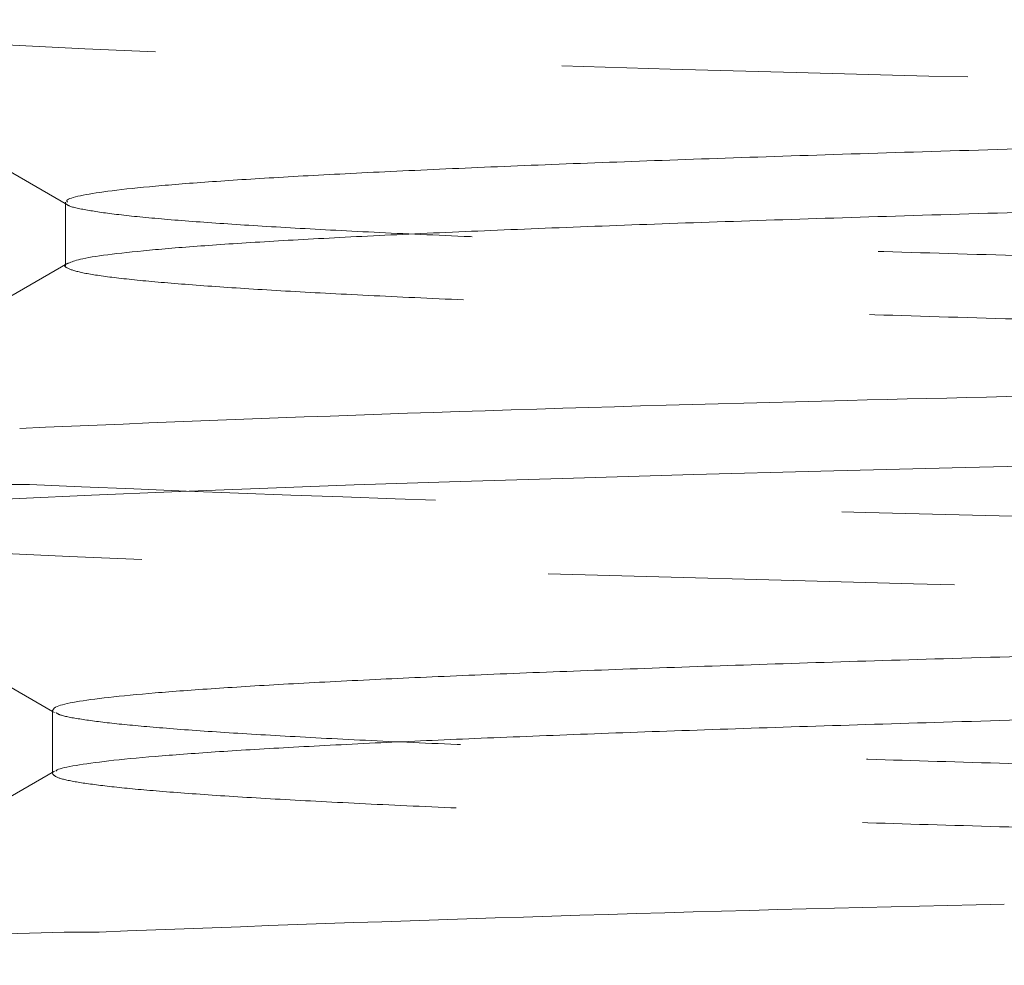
# Model space of a CAD drawing. Header units: inches. Extents: x 15 to 50, y -71 to 91.
# Tile 35 of 49: x 38.198 to 38.44, y 81.332 to 81.565. Entities that reach past the tile are written whole.
import ezdxf

# ---------------------------------------------------------------- set-up
doc = ezdxf.new("R2010")
doc.units = ezdxf.units.IN
doc.header["$LTSCALE"] = 1.21
doc.header["$MEASUREMENT"] = 0
doc.linetypes.add('SLD-Dashed', pattern=[0.07500000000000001, 0.05, -0.025])
doc.linetypes.add('SLD-Solid', pattern=[0])
doc.layers.get('0').update_dxf_attribs({"linetype": 'CONTINUOUS'})

msp = doc.modelspace()

# ---------------------------------------------------------------- linework, layer by layer
at = {"color": 7, "linetype": 'SLD-Solid', "lineweight": 15}
for p, q in [((38.209283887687, 81.52000091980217), (38.209283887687, 81.50468700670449)), ((38.20602134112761, 81.39503651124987), (38.20602134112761, 81.37972499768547))]:
    msp.add_line(p, q, dxfattribs=at)
at = {"color": 252, "linetype": 'SLD-Dashed', "lineweight": 0}
for p, q in [((38.209283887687, 81.50468700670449), (38.209283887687, 81.50437982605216)), ((38.20602134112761, 81.39473619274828), (38.2065520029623, 81.39442966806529)), ((38.20602134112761, 81.37972499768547), (38.20602134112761, 81.37941541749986))]:
    msp.add_line(p, q, dxfattribs=at)
at = {"color": 7, "linetype": 'SLD-Solid', "lineweight": 15, "flags": 128}
for points in [[(38.13154345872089, 81.56460379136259), (38.1703318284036, 81.54219945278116), (38.20978339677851, 81.51941137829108)], [(38.20981197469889, 81.50499203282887), (38.16921056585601, 81.48154042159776), (38.12860793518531, 81.45808881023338)], [(40.5223647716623, 81.50276661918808), (40.5224668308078, 81.50245495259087), (40.52066201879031, 81.50163412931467), (40.5167797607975, 81.50081290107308), (40.5106726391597, 81.49996932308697), (40.5024151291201, 81.49912000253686), (40.4919359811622, 81.49825892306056), (40.4793092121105, 81.49739570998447), (40.46510799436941, 81.49656584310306), (40.44895256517, 81.49574350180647), (40.43073673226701, 81.49492215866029), (40.41059949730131, 81.49410142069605), (40.3880745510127, 81.49325894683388), (40.36362145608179, 81.49241087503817), (40.3370823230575, 81.49155072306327), (40.3086805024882, 81.49068763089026), (40.27955399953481, 81.48985647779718), (40.2487912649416, 81.48903233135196), (40.2162135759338, 81.48821020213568), (40.1820872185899, 81.48738977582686), (40.1456794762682, 81.48654831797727), (40.10778329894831, 81.48570150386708), (40.06817193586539, 81.48484238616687), (40.0271929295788, 81.48397961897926), (39.986420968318, 81.48314746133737), (39.94451534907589, 81.48232150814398), (39.9012449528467, 81.48149830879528), (39.8569733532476, 81.48067799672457), (39.81078396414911, 81.47983744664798), (39.76371381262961, 81.47899187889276), (39.7154928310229, 81.47813388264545), (39.666553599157, 81.47727162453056), (39.6187300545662, 81.47643880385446), (39.570403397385, 81.47561110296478), (39.5213161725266, 81.47478653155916), (39.4718882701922, 81.47396611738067), (39.4211225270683, 81.47312634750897), (39.3701831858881, 81.47228199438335), (39.31878729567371, 81.47142518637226), (39.26740371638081, 81.47056360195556), (39.2179189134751, 81.46973048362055), (39.1686184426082, 81.46890118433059), (39.11924755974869, 81.46807495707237), (39.07023514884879, 81.46725417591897), (39.0206158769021, 81.46641503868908), (38.97154995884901, 81.46557184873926), (38.9227734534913, 81.46471627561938), (38.87473863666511, 81.46385550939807), (38.8291717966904, 81.46302233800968), (38.7844561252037, 81.46219174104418), (38.7403683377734, 81.46136373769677), (38.6972979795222, 81.46054221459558), (38.6544203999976, 81.45970354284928), (38.61276095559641, 81.45886144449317), (38.5721044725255, 81.45800713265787), (38.53283563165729, 81.45714730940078), (38.49632583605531, 81.45631429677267), (38.4612382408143, 81.45548270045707), (38.42740621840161, 81.45465287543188), (38.3951360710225, 81.45383027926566), (38.3638368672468, 81.45299188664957), (38.33428343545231, 81.45215078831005), (38.30633363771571, 81.45129774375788), (38.2802611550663, 81.45043896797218), (38.2569277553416, 81.44960630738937), (38.2354273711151, 81.44877399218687), (38.21566883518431, 81.44794236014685), (38.19784067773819, 81.44711842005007), (38.1816524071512, 81.44628010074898), (38.1675408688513, 81.44543989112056), (38.1554530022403, 81.44458809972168), (38.1455205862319, 81.44373045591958), (38.1379984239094, 81.44289832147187), (38.1325135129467, 81.44206554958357), (38.12906043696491, 81.44123218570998), (38.1276886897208, 81.44040669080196), (38.12779732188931, 81.44028563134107)], [(38.12826765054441, 81.43964812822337), (38.1671010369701, 81.41721761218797), (38.20602134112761, 81.39473619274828)], [(38.20653740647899, 81.38002308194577), (38.1659355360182, 81.35657105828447), (38.1253324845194, 81.33311903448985)]]:
    msp.add_lwpolyline(points, dxfattribs=at)
at = {"color": 252, "linetype": 'SLD-Dashed', "lineweight": 0, "flags": 128}
for points in [[(38.1317865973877, 81.56449206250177), (38.1346797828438, 81.56367667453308), (38.1396161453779, 81.56286131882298), (38.1466443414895, 81.56203626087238), (38.15572313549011, 81.56120576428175), (38.16710276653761, 81.56035159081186), (38.18058598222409, 81.55949472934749), (38.19627245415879, 81.55863389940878), (38.2140400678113, 81.55778074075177), (38.23313015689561, 81.55696472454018), (38.25409489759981, 81.55614977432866), (38.27706448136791, 81.55532575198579), (38.3018581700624, 81.55449648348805), (38.32903194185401, 81.55364330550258), (38.3580156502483, 81.55278671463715), (38.38899092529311, 81.55192473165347), (38.4216926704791, 81.55106971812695), (38.4548319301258, 81.55025280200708), (38.48946589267, 81.54943807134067), (38.5257916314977, 81.54861498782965), (38.56350923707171, 81.54778694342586), (38.60341782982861, 81.54693485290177), (38.64463854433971, 81.54607872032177), (38.68741451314, 81.54521590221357), (38.73136749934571, 81.54435906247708), (38.7748234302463, 81.54354095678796), (38.8192254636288, 81.54272624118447), (38.86481535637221, 81.54190398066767), (38.91120780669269, 81.54107713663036), (38.95935504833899, 81.54022620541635), (39.0081685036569, 81.53937069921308), (39.05792541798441, 81.53850742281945), (39.10817702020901, 81.53764884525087), (39.15705274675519, 81.53682924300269), (39.20621912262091, 81.53601431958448), (39.25593534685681, 81.53519274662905), (39.3057741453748, 81.53436705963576), (39.35673354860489, 81.53351733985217), (39.40763795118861, 81.53266260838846), (39.4587674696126, 81.53179919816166), (39.5096533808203, 81.53093911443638), (39.55843942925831, 81.53011779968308), (39.6068276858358, 81.52930234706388), (39.65506557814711, 81.52848130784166), (39.70273203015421, 81.52765671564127), (39.75075835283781, 81.52680823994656), (39.7980144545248, 81.52595441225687), (39.84475174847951, 81.52509109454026), (39.8905344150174, 81.52422982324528), (39.93372980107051, 81.52340671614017), (39.97588358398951, 81.52259037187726), (40.0172035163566, 81.52176969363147), (40.0573222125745, 81.52094611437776), (40.09699923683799, 81.52009889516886), (40.1352774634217, 81.51924608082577), (40.1723512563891, 81.51838306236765), (40.20786685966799, 81.51752090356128), (40.2405994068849, 81.51669598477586), (40.2717637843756, 81.51587844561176), (40.3015046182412, 81.51505793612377), (40.32954966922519, 81.51423526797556), (40.35640106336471, 81.51338929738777), (40.3813826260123, 81.51253758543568), (40.40460975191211, 81.51167505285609), (40.42585066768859, 81.51081228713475), (40.44442653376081, 81.50998559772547), (40.46108432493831, 81.50916662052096), (40.4758891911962, 81.50834606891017), (40.48869477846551, 81.50752419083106), (40.49968908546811, 81.50667944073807), (40.5085532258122, 81.50582889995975), (40.5153106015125, 81.50496702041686), (40.51987759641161, 81.50410390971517), (40.5221981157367, 81.50327555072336), (40.5223647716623, 81.50276661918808)], [(38.1284410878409, 81.43956821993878), (38.13136712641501, 81.43872876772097), (38.1365088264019, 81.43787819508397), (38.14384115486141, 81.43702174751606), (38.15298303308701, 81.43619029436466), (38.16413673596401, 81.43535730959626), (38.1773832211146, 81.43452234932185), (38.19262734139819, 81.43369514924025), (38.2102405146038, 81.43285628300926), (38.22987918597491, 81.43201743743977), (38.2516757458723, 81.43116802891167), (38.2754511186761, 81.43031282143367), (38.30023112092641, 81.42948218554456), (38.3267706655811, 81.42864921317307), (38.3552279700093, 81.42781285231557), (38.38537393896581, 81.42698385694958), (38.41786681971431, 81.42614433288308), (38.45200863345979, 81.42530592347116), (38.4880072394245, 81.42445760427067), (38.52554966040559, 81.42360366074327), (38.56317827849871, 81.42277395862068), (38.6021156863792, 81.42194120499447), (38.6425795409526, 81.42110369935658), (38.6842325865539, 81.42027287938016), (38.72794576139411, 81.41943241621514), (38.7727452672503, 81.41859425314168), (38.8188910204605, 81.41774692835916), (38.8659713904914, 81.41689425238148), (38.9122095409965, 81.41606558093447), (38.9591580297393, 81.41523323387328), (39.0070694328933, 81.41439489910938), (39.0555363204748, 81.41356228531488), (39.1055441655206, 81.41272058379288), (39.15595307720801, 81.41188245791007), (39.20704574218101, 81.41103601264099), (39.2583582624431, 81.41018458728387), (39.307994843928, 81.40935702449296), (39.357663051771, 81.40852525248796), (39.40762192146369, 81.40768646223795), (39.4574397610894, 81.40685214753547), (39.50810546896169, 81.40600889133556), (39.5584415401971, 81.40517057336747), (39.60872156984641, 81.40432487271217), (39.6584816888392, 81.40347466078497), (39.7059208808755, 81.40264826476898), (39.75270923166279, 81.40181721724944), (39.79908304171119, 81.40097827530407), (39.8446350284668, 81.40014250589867), (39.89024598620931, 81.39929749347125), (39.9348335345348, 81.39845863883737), (39.97863133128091, 81.39761352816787), (40.02122784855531, 81.39676447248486), (40.06111996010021, 81.39593928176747), (40.09975195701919, 81.39510908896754), (40.13731076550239, 81.39427021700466), (40.17345944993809, 81.39343330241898), (40.2088713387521, 81.39258645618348), (40.24268121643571, 81.39174669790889), (40.27505643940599, 81.39090200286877), (40.3056842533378, 81.39005402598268), (40.3335290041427, 81.38923005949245), (40.35964627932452, 81.38840083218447), (40.3841525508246, 81.38756223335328), (40.40681924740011, 81.38672446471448), (40.4280362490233, 81.38587576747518), (40.447253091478, 81.38503479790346), (40.4645519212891, 81.38419032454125), (40.479754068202, 81.38334332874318), (40.49240827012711, 81.38252058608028), (40.5030622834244, 81.38169241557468), (40.5117489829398, 81.38085427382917), (40.51837397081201, 81.38001592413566), (40.5229996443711, 81.37916541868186), (40.52545241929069, 81.37832299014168), (40.5256159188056, 81.37780684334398)]]:
    msp.add_lwpolyline(points, dxfattribs=at)
at = {"color": 7, "linetype": 'Continuous'}
msp.add_circle((28.6041666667, 76.61650209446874), 14, dxfattribs=at)
for centre, radius, start, end in [((32.6037665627, 76.61650209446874), 8, 40.98769603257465, 316.4952095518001), ((32.6041666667, 76.61650209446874), 8, 40.98769603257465, 179.9010931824), ((32.6037737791, 76.61650209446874), 7.9212598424, 41.48445276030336, 316.1667077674), ((37.6426110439, 81.65533388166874), 0.75, 16.16018476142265, 255.8152561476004)]:
    msp.add_arc(centre, radius, start, end, dxfattribs=at)
at = {"color": 7, "linetype": 'SLD-Solid', "lineweight": 15}
for centre, radius, start, end in [((39.7076077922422, 29.18539745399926), 52.30214288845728, 91.08759757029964, 91.43081425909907), ((38.6463377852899, 71.21811288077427), 10.25603963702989, 91.36718585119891, 92.50552986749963), ((38.7238294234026, 68.56965429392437), 12.78079512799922, 91.27140919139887, 92.2702369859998), ((38.21695860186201, 80.74015882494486), 0.6002593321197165, 89.94382967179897, 98.68650661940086)]:
    msp.add_arc(centre, radius, start, end, dxfattribs=at)
at = {"color": 252, "linetype": 'SLD-Dashed', "lineweight": 0}
for centre, radius, start, end in [((38.1960010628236, 81.78727584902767), 0.3367262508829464, 258.369853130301, 270.7418384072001), ((38.6272531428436, 91.13229790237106), 9.69112691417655, 267.4753140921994, 268.6928712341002), ((39.55779854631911, 126.9250668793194), 45.4959515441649, 268.5495451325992, 268.9463632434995)]:
    msp.add_arc(centre, radius, start, end, dxfattribs=at)
at = {"color": 7, "linetype": 'SLD-Solid', "lineweight": 15}
for points, knots in [([(40.44004248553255, 81.58188026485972), (40.43981413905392, 81.58169969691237), (40.43911712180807, 81.58114852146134), (40.43422256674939, 81.58022672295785), (40.42554427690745, 81.57911491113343), (40.41326352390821, 81.57800310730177), (40.39765087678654, 81.57689129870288), (40.37868374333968, 81.57577946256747), (40.35641378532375, 81.5746676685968), (40.33091461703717, 81.57355664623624), (40.30230436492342, 81.57244644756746), (40.27068939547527, 81.57133706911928), (40.23614933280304, 81.57022768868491), (40.19878424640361, 81.56911828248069), (40.15893239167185, 81.56801550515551), (40.11675715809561, 81.56691932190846), (40.07246016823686, 81.56582973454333), (40.02592947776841, 81.5647401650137), (39.97697669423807, 81.56364318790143), (39.92569615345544, 81.56253877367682), (39.87219333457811, 81.56142695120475), (39.81696513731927, 81.5603151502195), (39.76019644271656, 81.55920331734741), (39.70207306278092, 81.55809151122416), (39.64277777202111, 81.55697970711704), (39.58253724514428, 81.55586869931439), (39.52153730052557, 81.55475848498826), (39.45996471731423, 81.55364911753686), (39.39797090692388, 81.55253970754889), (39.33575164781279, 81.5514303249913), (39.27386938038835, 81.55032754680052), (39.2125136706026, 81.54923137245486), (39.15186270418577, 81.54814177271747), (39.09173308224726, 81.54705221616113), (39.03190509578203, 81.54595521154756), (38.97257196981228, 81.54485080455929), (38.91393740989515, 81.54373900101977), (38.85658027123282, 81.5426271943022), (38.80068141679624, 81.54151536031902), (38.74642507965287, 81.5404035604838), (38.69399319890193, 81.53929173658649), (38.6435711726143, 81.53818072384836), (38.59530208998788, 81.53707053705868), (38.54932637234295, 81.53596115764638), (38.50575519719, 81.5348517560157), (38.46473566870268, 81.5337423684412), (38.42664635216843, 81.5326395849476), (38.39152924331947, 81.53154339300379), (38.35941690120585, 81.53045382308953), (38.33018785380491, 81.5293642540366), (38.30375424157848, 81.52826726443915), (38.28027768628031, 81.52716284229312), (38.25993768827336, 81.52605104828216), (38.24293880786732, 81.52493921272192), (38.22932910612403, 81.52382740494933), (38.2190732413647, 81.52271560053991), (38.21246233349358, 81.52160378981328), (38.20929047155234, 81.52069886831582), (38.20961619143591, 81.52016458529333), (38.20971598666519, 81.5200008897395)], [0, 0, 0, 0, 0.0087478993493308, 0.026702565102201, 0.0446579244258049, 0.0626139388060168, 0.080570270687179, 0.0985268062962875, 0.116484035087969, 0.1344415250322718, 0.1523604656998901, 0.1702801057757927, 0.1882001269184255, 0.2061203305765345, 0.2240411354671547, 0.2416423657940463, 0.2592440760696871, 0.2768464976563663, 0.2944493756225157, 0.3124115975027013, 0.3303742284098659, 0.3483374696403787, 0.3663010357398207, 0.3842653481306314, 0.4022302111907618, 0.4201953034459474, 0.4381215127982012, 0.4560484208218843, 0.4739755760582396, 0.4919034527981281, 0.5098319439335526, 0.5274406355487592, 0.5450495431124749, 0.5626591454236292, 0.5802689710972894, 0.5982387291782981, 0.6162091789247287, 0.6341799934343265, 0.6521509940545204, 0.6701226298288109, 0.6880945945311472, 0.7060671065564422, 0.7240011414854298, 0.7419356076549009, 0.7598702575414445, 0.777805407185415, 0.795741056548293, 0.8133568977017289, 0.8309734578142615, 0.8485905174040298, 0.8662077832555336, 0.8841848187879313, 0.9021625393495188, 0.920140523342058, 0.9381192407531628, 0.9560985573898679, 0.974078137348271, 0.992057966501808, 1, 1, 1, 1]), ([(40.44088349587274, 81.56687499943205), (40.44091663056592, 81.56685234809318), (40.44148107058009, 81.56646648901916), (40.43942877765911, 81.56571005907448), (40.43440040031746, 81.5646056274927), (40.42549662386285, 81.56349381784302), (40.41327629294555, 81.5623820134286), (40.39764745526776, 81.56127020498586), (40.37868466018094, 81.56015836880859), (40.35641353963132, 81.55904657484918), (40.33091468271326, 81.5579355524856), (40.30230434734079, 81.55682535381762), (40.27068940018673, 81.55571597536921), (40.23614933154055, 81.55460659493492), (40.19878424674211, 81.5534971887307), (40.15893239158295, 81.5523944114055), (40.11675715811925, 81.55129822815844), (40.07246016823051, 81.55020864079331), (40.02592947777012, 81.54911907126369), (39.97697669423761, 81.54802209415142), (39.92569615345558, 81.5469176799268), (39.87219333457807, 81.54580585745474), (39.81696513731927, 81.54469405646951), (39.76019644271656, 81.5435822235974), (39.70207306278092, 81.54247041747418), (39.64277777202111, 81.54135861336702), (39.58253724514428, 81.5402476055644), (39.52153730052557, 81.53913739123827), (39.45996471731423, 81.53802802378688), (39.39797090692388, 81.5369186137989), (39.33575164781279, 81.53580923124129), (39.27386938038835, 81.5347064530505), (39.2125136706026, 81.53361027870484), (39.15186270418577, 81.53252067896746), (39.09173308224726, 81.53143112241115), (39.03190509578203, 81.53033411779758), (38.97257196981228, 81.52922971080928), (38.91393740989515, 81.52811790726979), (38.85658027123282, 81.52700610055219), (38.80068141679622, 81.52589426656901), (38.74642507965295, 81.52478246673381), (38.6939931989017, 81.5236706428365), (38.64357117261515, 81.52255963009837), (38.59530208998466, 81.5214494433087), (38.54932637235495, 81.5203400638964), (38.50575519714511, 81.51923066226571), (38.46473566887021, 81.51812127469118), (38.42664635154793, 81.51701849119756), (38.39152924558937, 81.5159222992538), (38.3594168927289, 81.51483272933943), (38.33018788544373, 81.513743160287), (38.30375412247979, 81.51264617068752), (38.28027814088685, 81.51154174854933), (38.25993599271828, 81.51042995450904), (38.24294513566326, 81.50931811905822), (38.22930548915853, 81.50820631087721), (38.21916138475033, 81.50709450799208), (38.2123882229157, 81.50602300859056), (38.21075208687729, 81.50532212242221), (38.20998106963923, 81.50499183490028)], [0, 0, 0, 0, 0.0010972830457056, 0.018691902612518, 0.0366457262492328, 0.05460024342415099, 0.0725554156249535, 0.0905109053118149, 0.1084665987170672, 0.1264229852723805, 0.1443796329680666, 0.16229773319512, 0.1802165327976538, 0.198135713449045, 0.216055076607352, 0.2339750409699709, 0.2515754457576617, 0.269176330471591, 0.2867779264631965, 0.304379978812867, 0.3223413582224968, 0.3403031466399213, 0.3582655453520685, 0.3762282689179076, 0.3941917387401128, 0.4121557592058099, 0.4301200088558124, 0.448045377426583, 0.4659714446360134, 0.4838977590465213, 0.5018247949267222, 0.5197524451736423, 0.5373603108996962, 0.5549683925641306, 0.5725771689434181, 0.5901861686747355, 0.608155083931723, 0.6261246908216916, 0.6440946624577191, 0.6620648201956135, 0.6800356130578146, 0.6980067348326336, 0.715978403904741, 0.7339115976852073, 0.7518452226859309, 0.7697790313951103, 0.7877133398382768, 0.8056481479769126, 0.8232631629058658, 0.8408788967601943, 0.8584951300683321, 0.8761115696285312, 0.894087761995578, 0.9120646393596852, 0.930041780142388, 0.948019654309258, 0.9659981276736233, 0.9839768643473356, 1, 1, 1, 1]), ([(40.44345313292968, 81.45691221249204), (40.44283895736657, 81.456617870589), (40.4414592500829, 81.45595664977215), (40.43536338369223, 81.45494954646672), (40.426167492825, 81.45389090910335), (40.41407849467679, 81.45285321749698), (40.39905803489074, 81.45181550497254), (40.38109452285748, 81.45077782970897), (40.35981501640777, 81.44971916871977), (40.33509555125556, 81.44863953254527), (40.3068182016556, 81.44753895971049), (40.27555231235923, 81.44643838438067), (40.24138708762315, 81.44533778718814), (40.20441274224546, 81.44423720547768), (40.16547706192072, 81.44315758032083), (40.12489322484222, 81.44209892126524), (40.08294326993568, 81.4410612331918), (40.03894181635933, 81.44002354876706), (39.99300605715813, 81.43898585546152), (39.94429040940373, 81.43792718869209), (39.8927880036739, 81.43684757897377), (39.83853603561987, 81.43574697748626), (39.78271523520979, 81.43464639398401), (39.72549973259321, 81.43354581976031), (39.66706437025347, 81.43244524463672), (39.60871593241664, 81.43136559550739), (39.55068940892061, 81.43030696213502), (39.49319126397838, 81.42926926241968), (39.43523607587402, 81.42823156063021), (39.37698208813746, 81.42719387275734), (39.31740815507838, 81.4261352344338), (39.2566713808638, 81.42505560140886), (39.19496324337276, 81.4239550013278), (39.1336554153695, 81.42285443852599), (39.07293721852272, 81.42175383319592), (39.01299011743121, 81.42065325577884), (38.95511678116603, 81.41957363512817), (38.89942416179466, 81.41851499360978), (38.84598848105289, 81.41747727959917), (38.79386114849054, 81.41643960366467), (38.74319253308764, 81.41540189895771), (38.69311813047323, 81.41434324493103), (38.6438859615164, 81.41326362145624), (38.59577292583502, 81.41216304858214), (38.54988391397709, 81.41106245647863), (38.50636824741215, 81.40996186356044), (38.46538238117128, 81.408861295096), (38.42776818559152, 81.40778164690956), (38.39344791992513, 81.40672300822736), (38.36233041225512, 81.40568532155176), (38.33382183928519, 81.4046476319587), (38.30800656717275, 81.40360991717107), (38.28450918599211, 81.40255129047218), (38.26360767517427, 81.40147164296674), (38.24554896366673, 81.40037105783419), (38.2307892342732, 81.39927048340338), (38.21934205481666, 81.39816990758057), (38.21135289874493, 81.3970693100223), (38.20672602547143, 81.3960248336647), (38.2063387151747, 81.39534724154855), (38.20616109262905, 81.39503649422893)], [0, 0, 0, 0, 0.0142604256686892, 0.0320351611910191, 0.0487949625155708, 0.0655549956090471, 0.0823152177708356, 0.0990760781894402, 0.1158371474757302, 0.133614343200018, 0.1513922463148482, 0.1691705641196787, 0.186949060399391, 0.2047280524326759, 0.2225075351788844, 0.2392716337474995, 0.2560363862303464, 0.2728016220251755, 0.2895670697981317, 0.3063327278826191, 0.3241149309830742, 0.3418973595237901, 0.3596804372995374, 0.3774641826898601, 0.3952482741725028, 0.4130325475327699, 0.4298013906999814, 0.4465705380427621, 0.4633400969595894, 0.4801103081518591, 0.4968809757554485, 0.5146680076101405, 0.5324553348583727, 0.5502433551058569, 0.5680316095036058, 0.5858205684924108, 0.6036101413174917, 0.6203836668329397, 0.6371573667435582, 0.6539316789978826, 0.6707062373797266, 0.6874812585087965, 0.7052734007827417, 0.7230660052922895, 0.7408587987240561, 0.7586519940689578, 0.7764457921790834, 0.7942398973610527, 0.8110181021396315, 0.8277968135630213, 0.8445757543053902, 0.8613548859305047, 0.8781346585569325, 0.8959313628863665, 0.9137286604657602, 0.9315266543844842, 0.9493250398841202, 0.9671236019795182, 0.98492271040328, 1, 1, 1, 1]), ([(40.44386162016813, 81.44189754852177), (40.4439657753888, 81.44176792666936), (40.44436472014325, 81.44127143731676), (40.44151367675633, 81.44040807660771), (40.43545988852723, 81.43932845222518), (40.42614227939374, 81.43826981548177), (40.41408525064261, 81.43723212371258), (40.39905622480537, 81.43619441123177), (40.38109500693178, 81.43515673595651), (40.35981487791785, 81.43409807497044), (40.33509558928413, 81.43301843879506), (40.30681819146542, 81.43191786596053), (40.27555231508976, 81.43081729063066), (40.24138708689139, 81.42971669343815), (40.20441274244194, 81.42861611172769), (40.16547706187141, 81.42753648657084), (40.12489322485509, 81.42647782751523), (40.08294326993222, 81.42544013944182), (40.03894181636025, 81.42440245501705), (39.99300605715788, 81.42336476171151), (39.94429040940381, 81.4223060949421), (39.89278800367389, 81.42122648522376), (39.83853603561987, 81.42012588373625), (39.78271523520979, 81.41902530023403), (39.72549973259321, 81.41792472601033), (39.66706437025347, 81.41682415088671), (39.60871593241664, 81.4157445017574), (39.55068940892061, 81.41468586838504), (39.49319126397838, 81.4136481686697), (39.43523607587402, 81.41261046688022), (39.37698208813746, 81.41157277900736), (39.31740815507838, 81.41051414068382), (39.2566713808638, 81.40943450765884), (39.19496324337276, 81.40833390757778), (39.1336554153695, 81.407233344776), (39.07293721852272, 81.40613273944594), (39.01299011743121, 81.40503216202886), (38.95511678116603, 81.40395254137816), (38.89942416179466, 81.40289389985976), (38.84598848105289, 81.40185618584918), (38.79386114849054, 81.40081850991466), (38.74319253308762, 81.3997808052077), (38.69311813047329, 81.39872215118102), (38.64388596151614, 81.39764252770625), (38.59577292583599, 81.39654195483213), (38.54988391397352, 81.39544136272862), (38.50636824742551, 81.39434076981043), (38.46538238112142, 81.39324020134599), (38.4277681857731, 81.39216055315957), (38.39344791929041, 81.39110191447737), (38.36233041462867, 81.3900642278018), (38.33382183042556, 81.38902653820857), (38.30800660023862, 81.38798882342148), (38.28450905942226, 81.3869301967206), (38.26360817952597, 81.38585054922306), (38.24554708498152, 81.38474996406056), (38.23079624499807, 81.38364938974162), (38.21931588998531, 81.38254881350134), (38.2114505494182, 81.38144821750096), (38.20736748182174, 81.38060629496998), (38.20695971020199, 81.38013124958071), (38.20686683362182, 81.38002305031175)], [0, 0, 0, 0, 0.006280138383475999, 0.0240547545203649, 0.0418300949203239, 0.0585904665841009, 0.0753510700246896, 0.0921118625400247, 0.1088732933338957, 0.12563493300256, 0.143412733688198, 0.161191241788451, 0.1789701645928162, 0.1967492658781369, 0.2145288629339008, 0.2323089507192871, 0.2490736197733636, 0.2658389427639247, 0.2826047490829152, 0.2993707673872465, 0.3161369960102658, 0.333919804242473, 0.3517028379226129, 0.3694865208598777, 0.3872708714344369, 0.4050555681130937, 0.4228404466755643, 0.4396098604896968, 0.4563795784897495, 0.4731497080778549, 0.4899204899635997, 0.506691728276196, 0.5244793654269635, 0.5422672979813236, 0.5600559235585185, 0.5778447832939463, 0.5956343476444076, 0.6134245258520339, 0.630198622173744, 0.6469728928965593, 0.6637477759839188, 0.6805229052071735, 0.6972984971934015, 0.7150912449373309, 0.7328844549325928, 0.7506778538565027, 0.7684716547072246, 0.7862660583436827, 0.8040607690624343, 0.8208395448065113, 0.8376188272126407, 0.8543983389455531, 0.8711780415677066, 0.8879583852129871, 0.9057556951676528, 0.9235535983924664, 0.9413521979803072, 0.9591511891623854, 0.9769503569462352, 0.9947500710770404, 1, 1, 1, 1])]:
    msp.add_open_spline(points, degree=3, knots=knots, dxfattribs=at)
at = {"color": 252, "linetype": 'SLD-Dashed', "lineweight": 0}
for points, knots in [([(38.20982762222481, 81.51941142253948), (38.20982909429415, 81.51940181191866), (38.20988720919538, 81.51902240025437), (38.21321529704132, 81.51827317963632), (38.22005120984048, 81.51716379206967), (38.23072623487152, 81.51605441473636), (38.2445974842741, 81.51495163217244), (38.26170174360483, 81.5138554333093), (38.28190389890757, 81.51276587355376), (38.30526869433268, 81.5116762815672), (38.33187485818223, 81.51057929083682), (38.36170488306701, 81.50947489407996), (38.39473317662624, 81.50836308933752), (38.43066344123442, 81.50725125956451), (38.46939879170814, 81.50613945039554), (38.51083768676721, 81.50502763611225), (38.55482762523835, 81.50391580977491), (38.60118635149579, 81.50280481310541), (38.64976018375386, 81.50169462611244), (38.70039696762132, 81.50058523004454), (38.75298400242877, 81.49947583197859), (38.80737261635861, 81.49836645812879), (38.86304806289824, 81.49726365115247), (38.91979666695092, 81.49616748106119), (38.97741881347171, 81.49507791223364), (39.03608538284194, 81.49398833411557), (39.09602970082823, 81.49289132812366), (39.15709611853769, 81.49178694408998), (39.21910522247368, 81.49067510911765), (39.2814494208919, 81.48956329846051), (39.34393496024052, 81.48845149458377), (39.40636804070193, 81.48733968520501), (39.4685549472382, 81.48622784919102), (39.53009045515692, 81.48511979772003), (39.590784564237, 81.484015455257), (39.65046479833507, 81.48291486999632), (39.70915846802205, 81.48181429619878), (39.76668818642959, 81.48071371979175), (39.82287638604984, 81.47961311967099), (39.87650248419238, 81.47853349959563), (39.92749604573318, 81.47747485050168), (39.97584287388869, 81.47643714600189), (40.02242837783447, 81.47539946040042), (40.0671305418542, 81.47436177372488), (40.11068851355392, 81.47330312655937), (40.1528290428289, 81.47222347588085), (40.19323988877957, 81.47112291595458), (40.23098124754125, 81.47002231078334), (40.26595837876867, 81.46892173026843), (40.29807290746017, 81.46782115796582), (40.32667279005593, 81.4667415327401), (40.35186070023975, 81.46568286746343), (40.37374841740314, 81.464645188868), (40.39275903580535, 81.46360748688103), (40.40886794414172, 81.46256978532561), (40.42229712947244, 81.46151114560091), (40.432848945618, 81.46043152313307), (40.44009100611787, 81.45933093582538), (40.44393086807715, 81.45835994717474), (40.44388116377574, 81.45775584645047), (40.44386164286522, 81.45751859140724)], [0, 0, 0, 0, 0.0004654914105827, 0.0183768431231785, 0.0362888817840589, 0.0542015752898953, 0.0721145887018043, 0.0897079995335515, 0.1073020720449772, 0.1248964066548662, 0.1424913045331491, 0.1604459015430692, 0.1784009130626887, 0.1963561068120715, 0.2143118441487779, 0.2322680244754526, 0.2502246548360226, 0.2681820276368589, 0.2861007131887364, 0.3040195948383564, 0.3219388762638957, 0.3398587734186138, 0.3577789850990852, 0.3753799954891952, 0.3929815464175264, 0.4105833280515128, 0.4281853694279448, 0.4461472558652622, 0.4641093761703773, 0.4820722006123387, 0.5000356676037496, 0.5179994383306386, 0.5359634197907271, 0.5539281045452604, 0.5717116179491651, 0.5894957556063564, 0.607280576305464, 0.62506576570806, 0.6428511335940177, 0.660637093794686, 0.677407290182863, 0.6941778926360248, 0.7109491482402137, 0.727720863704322, 0.7444927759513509, 0.7622811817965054, 0.7800702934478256, 0.7978596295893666, 0.8156496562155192, 0.8334403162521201, 0.8512312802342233, 0.8680060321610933, 0.8847813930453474, 0.9015570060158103, 0.9183330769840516, 0.935109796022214, 0.9529035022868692, 0.970697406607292, 0.9884916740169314, 1, 1, 1, 1]), ([(38.20998106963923, 81.50499183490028), (38.20985610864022, 81.50495151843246), (38.20858491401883, 81.50454138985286), (38.20947279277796, 81.50376149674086), (38.21289761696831, 81.50265208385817), (38.22013634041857, 81.50154269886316), (38.23070340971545, 81.50043332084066), (38.24460347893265, 81.49933053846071), (38.26170014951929, 81.49823433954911), (38.28190432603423, 81.49714477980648), (38.30526857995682, 81.49605518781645), (38.3318748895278, 81.494958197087), (38.36170487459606, 81.49385380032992), (38.39473317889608, 81.49274199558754), (38.43066344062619, 81.4916301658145), (38.46939879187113, 81.49051835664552), (38.51083768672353, 81.48940654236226), (38.55482762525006, 81.4882947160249), (38.60118635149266, 81.4871837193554), (38.6497601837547, 81.48607353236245), (38.70039696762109, 81.48496413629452), (38.75298400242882, 81.48385473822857), (38.80737261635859, 81.48274536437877), (38.86304806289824, 81.48164255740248), (38.91979666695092, 81.48054638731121), (38.97741881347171, 81.47945681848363), (39.03608538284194, 81.47836724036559), (39.09602970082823, 81.47727023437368), (39.15709611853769, 81.47616585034), (39.21910522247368, 81.47505401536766), (39.2814494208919, 81.47394220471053), (39.34393496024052, 81.47283040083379), (39.40636804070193, 81.471718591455), (39.4685549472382, 81.47060675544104), (39.53009045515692, 81.46949870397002), (39.590784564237, 81.46839436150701), (39.65046479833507, 81.46729377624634), (39.70915846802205, 81.46619320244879), (39.76668818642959, 81.46509262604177), (39.82287638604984, 81.46399202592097), (39.87650248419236, 81.46291240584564), (39.9274960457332, 81.46185375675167), (39.9758428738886, 81.46081605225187), (40.02242837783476, 81.45977836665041), (40.06713054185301, 81.45874067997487), (40.11068851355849, 81.45768203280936), (40.15282904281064, 81.45660238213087), (40.19323988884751, 81.4555018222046), (40.23098124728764, 81.45440121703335), (40.26595837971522, 81.45330063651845), (40.29807290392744, 81.45220006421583), (40.32667280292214, 81.45112043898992), (40.35186065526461, 81.45006177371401), (40.3737485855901, 81.44902409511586), (40.39275840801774, 81.447986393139), (40.40887028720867, 81.4469486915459), (40.42228816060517, 81.4458900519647), (40.43288468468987, 81.44481042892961), (40.43995788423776, 81.4437098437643), (40.44345952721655, 81.44293631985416), (40.44358502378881, 81.44252967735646), (40.4435973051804, 81.44248988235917)], [0, 0, 0, 0, 0.0019336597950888, 0.0196706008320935, 0.0374077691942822, 0.0551456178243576, 0.072884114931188, 0.0906229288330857, 0.1080452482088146, 0.125468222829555, 0.1428914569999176, 0.160315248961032, 0.1780952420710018, 0.1958756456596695, 0.2136562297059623, 0.2314373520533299, 0.2492189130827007, 0.2670009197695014, 0.2847836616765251, 0.3025280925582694, 0.3202727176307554, 0.3380177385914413, 0.355763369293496, 0.3735093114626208, 0.3909391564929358, 0.4083695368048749, 0.4258001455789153, 0.443231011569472, 0.4610182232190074, 0.4788056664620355, 0.4965938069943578, 0.5143825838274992, 0.5321716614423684, 0.5499609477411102, 0.5677509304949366, 0.5853615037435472, 0.6029726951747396, 0.620584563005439, 0.6381967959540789, 0.6558092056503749, 0.6734222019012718, 0.6900293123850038, 0.7066368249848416, 0.7232449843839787, 0.7398535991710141, 0.7564624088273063, 0.7740778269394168, 0.7916939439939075, 0.8093102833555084, 0.8269273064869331, 0.8445449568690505, 0.8621629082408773, 0.8787745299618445, 0.8953867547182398, 0.9119992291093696, 0.9286121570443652, 0.9452257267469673, 0.9628463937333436, 0.980467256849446, 0.9980884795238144, 1, 1, 1, 1]), ([(38.20693209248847, 81.3944297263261), (38.20717355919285, 81.39425093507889), (38.20788219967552, 81.39372623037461), (38.2123667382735, 81.39285564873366), (38.22014769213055, 81.39181796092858), (38.23130115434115, 81.39075931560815), (38.2458224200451, 81.38967966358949), (38.26396771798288, 81.38857910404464), (38.28538341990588, 81.38747849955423), (38.30998109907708, 81.38637791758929), (38.33767572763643, 81.38527734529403), (38.36779763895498, 81.3841977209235), (38.40006853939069, 81.38313905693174), (38.43423127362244, 81.38210137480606), (38.4708450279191, 81.38106367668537), (38.50978930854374, 81.38002597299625), (38.55178013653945, 81.3789673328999), (38.59685452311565, 81.37788771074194), (38.64502926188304, 81.37678712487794), (38.69529122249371, 81.375686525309), (38.74750322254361, 81.37458596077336), (38.80149598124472, 81.37348535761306), (38.85603378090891, 81.37240573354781), (38.91084869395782, 81.37134709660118), (38.9657059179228, 81.37030940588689), (39.02154499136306, 81.36927169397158), (39.07821989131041, 81.36823401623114), (39.13673560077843, 81.367175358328), (39.19696843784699, 81.36609572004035), (39.25876605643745, 81.36499514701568), (39.32077154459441, 81.36389457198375), (39.38279668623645, 81.36279397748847), (39.44465219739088, 81.36169339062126), (39.50497360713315, 81.36061377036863), (39.56360754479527, 81.35955510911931), (39.62043812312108, 81.35851742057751), (39.67647378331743, 81.35747973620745), (39.73156286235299, 81.35644204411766), (39.78664392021, 81.3553833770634), (39.84147235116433, 81.3543037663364), (39.89577641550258, 81.35320316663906), (39.94833928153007, 81.35210258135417), (39.99900723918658, 81.35100200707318), (40.04762798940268, 81.34990143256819), (40.09316534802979, 81.34882178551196), (40.135617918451, 81.34776314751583), (40.17500774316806, 81.3467254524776), (40.21208412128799, 81.34568774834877), (40.2467575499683, 81.34465006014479), (40.27958930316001, 81.34359142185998), (40.31030555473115, 81.34251179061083), (40.33861047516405, 81.34141118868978), (40.36379412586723, 81.34031062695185), (40.38578261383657, 81.33921002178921), (40.40453206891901, 81.33810944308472), (40.41970621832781, 81.33702982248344), (40.43145539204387, 81.33597118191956), (40.44003217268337, 81.33493346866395), (40.44533913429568, 81.3338957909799), (40.447695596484, 81.33310252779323), (40.44728757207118, 81.33265517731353), (40.44719502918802, 81.33255371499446)], [0, 0, 0, 0, 0.0086622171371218, 0.0254213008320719, 0.0421808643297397, 0.0589406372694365, 0.0767161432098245, 0.0944923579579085, 0.1122687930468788, 0.1300458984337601, 0.1478236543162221, 0.1656017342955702, 0.1823643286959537, 0.199127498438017, 0.2158909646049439, 0.2326548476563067, 0.2494193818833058, 0.267200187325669, 0.2849812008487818, 0.3027625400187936, 0.3205445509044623, 0.3383268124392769, 0.3561097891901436, 0.3728773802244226, 0.3896452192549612, 0.4064132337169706, 0.4231818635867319, 0.4399507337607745, 0.4577361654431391, 0.4755223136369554, 0.4933088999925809, 0.511095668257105, 0.5288828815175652, 0.5466706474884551, 0.5634425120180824, 0.5802150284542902, 0.5969880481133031, 0.6137612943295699, 0.6305347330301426, 0.6483251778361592, 0.6661158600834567, 0.6839071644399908, 0.7016991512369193, 0.7194915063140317, 0.7372840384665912, 0.7540606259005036, 0.7708375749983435, 0.7876148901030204, 0.8043928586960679, 0.8211713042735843, 0.8389665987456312, 0.8567621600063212, 0.8745584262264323, 0.8923549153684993, 0.9101520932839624, 0.9279499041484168, 0.9447312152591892, 0.9615126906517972, 0.9782947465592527, 0.9950770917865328, 1, 1, 1, 1]), ([(38.20603862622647, 81.3793099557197), (38.2064410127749, 81.37896405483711), (38.20724580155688, 81.37827223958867), (38.21230662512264, 81.37723455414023), (38.22016376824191, 81.37619686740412), (38.23129655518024, 81.37513822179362), (38.24582368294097, 81.37405856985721), (38.2639673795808, 81.37295801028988), (38.28538351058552, 81.3718574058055), (38.30998107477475, 81.37075682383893), (38.3376757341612, 81.3696562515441), (38.36779763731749, 81.36857662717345), (38.40006853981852, 81.36751796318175), (38.4342312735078, 81.36648028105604), (38.47084502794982, 81.36544258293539), (38.50978930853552, 81.36440487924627), (38.55178013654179, 81.36334623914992), (38.59685452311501, 81.36226661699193), (38.64502926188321, 81.36116603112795), (38.69529122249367, 81.360065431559), (38.74750322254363, 81.35896486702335), (38.80149598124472, 81.35786426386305), (38.85603378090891, 81.35678463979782), (38.91084869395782, 81.35572600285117), (38.9657059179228, 81.35468831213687), (39.02154499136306, 81.35365060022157), (39.07821989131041, 81.35261292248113), (39.13673560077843, 81.35155426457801), (39.19696843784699, 81.35047462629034), (39.25876605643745, 81.34937405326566), (39.32077154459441, 81.34827347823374), (39.38279668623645, 81.34717288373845), (39.44465219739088, 81.34607229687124), (39.50497360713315, 81.34499267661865), (39.56360754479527, 81.3439340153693), (39.62043812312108, 81.3428963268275), (39.67647378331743, 81.34185864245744), (39.73156286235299, 81.34082095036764), (39.78664392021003, 81.33976228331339), (39.84147235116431, 81.33868267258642), (39.8957764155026, 81.33758207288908), (39.94833928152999, 81.33648148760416), (39.99900723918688, 81.33538091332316), (40.04762798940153, 81.3342803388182), (40.09316534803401, 81.33320069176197), (40.13561791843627, 81.33214205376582), (40.17500774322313, 81.33110435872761), (40.21208412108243, 81.33006665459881), (40.24675755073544, 81.3290289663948), (40.27958930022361, 81.32797032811), (40.31030556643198, 81.32689069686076), (40.33861043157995, 81.32579009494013), (40.36379428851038, 81.32468953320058), (40.38578200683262, 81.32358892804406), (40.40453433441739, 81.32248834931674), (40.4196979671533, 81.32140872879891), (40.43148423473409, 81.32035008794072), (40.43992431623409, 81.31931237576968), (40.44515980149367, 81.31837849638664), (40.44622147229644, 81.31779050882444), (40.44665860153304, 81.31754841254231)], [0, 0, 0, 0, 0.0167897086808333, 0.0335800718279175, 0.0503709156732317, 0.0671619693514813, 0.0849706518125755, 0.102780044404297, 0.1205896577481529, 0.1383999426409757, 0.1562108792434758, 0.1740221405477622, 0.1908160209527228, 0.2076104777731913, 0.224405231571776, 0.2412004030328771, 0.2579962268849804, 0.2758102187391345, 0.2936244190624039, 0.3114389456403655, 0.329254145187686, 0.3470695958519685, 0.3648857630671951, 0.3816846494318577, 0.3984837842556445, 0.4152830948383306, 0.4320830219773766, 0.4488831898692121, 0.4667018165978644, 0.4845211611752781, 0.502340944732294, 0.5201609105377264, 0.5379813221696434, 0.5558022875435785, 0.5726054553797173, 0.5894092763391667, 0.6062136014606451, 0.6230181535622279, 0.6398228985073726, 0.6576465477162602, 0.6754704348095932, 0.6932949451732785, 0.7111201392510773, 0.7289457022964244, 0.7467714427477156, 0.7635793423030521, 0.780387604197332, 0.7971962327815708, 0.8140055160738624, 0.8308152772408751, 0.8486437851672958, 0.8664725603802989, 0.8843020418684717, 0.9021317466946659, 0.9199621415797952, 0.9377931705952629, 0.954605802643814, 0.9714185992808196, 0.9882319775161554, 1, 1, 1, 1])]:
    msp.add_open_spline(points, degree=3, knots=knots, dxfattribs=at)

doc.saveas('drawing.dxf')
